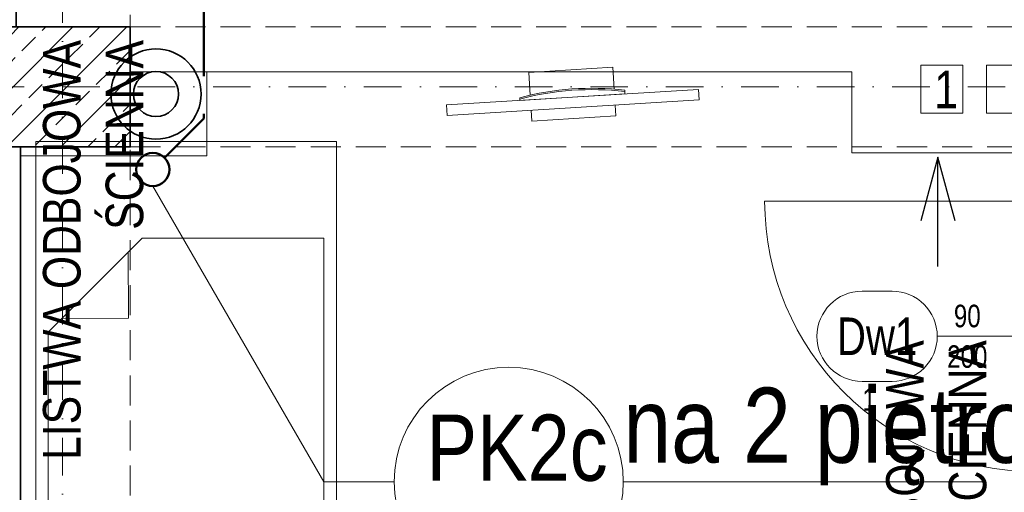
# Model space of a CAD drawing. Header units: millimetres. Extents: x -96593 to 66336, y -23969 to 7139.
# Tile 174 of 256: x -75710 to -75383, y -11571 to -11414. Entities that reach past the tile are written whole.
import ezdxf
from ezdxf.enums import TextEntityAlignment as Align

# ---------------------------------------------------------------- set-up
doc = ezdxf.new("R2010")
doc.units = ezdxf.units.MM
for name, pattern in [('DASHDOT', [1, 0.5, -0.25, 0, -0.25]), ('DASHED', [0.75, 0.5, -0.25]), ('DASHEDX2', [1.5, 1, -0.5])]:
    doc.linetypes.add(name, pattern=pattern)
for name, color, linetype, lineweight in [('BA_drz', 7, 'Continuous', 18), ('BA_KS_ist.', 34, 'Continuous', 50), ('BA_sym', 7, 'Continuous', 18), ('BA_txc', 1, 'Continuous', 18), ('BA_txs', 2, 'Continuous', 18), ('MM_KS_OPISY', 7, 'Continuous', 9), ('mm_went_opis', 7, 'Continuous', 15), ('PG_KONSTRUKCJA', 5, 'Continuous', 35), ('PG_OSIE', 1, 'DASHDOT', 18), ('PG_PODCIĄGI', 1, 'DASHED', 18), ('PG_PRZERYWANE_ŚREDNIE', 1, 'DASHEDX2', 18), ('PG_SZRAF', 1, 'Continuous', 18), ('PG_WIDOKOWE_CIENKIE', 1, 'Continuous', 18), ('PG_WYPOSAŻENIE', 1, 'Continuous', 18), ('PG_ŚCIANY_DZIAŁOWE', 3, 'Continuous', 18), ('PG_ŚCIANY_SŁUPY', 4, 'Continuous', 35)]:
    doc.layers.add(name, color=color, linetype=linetype, lineweight=lineweight)
doc.layers.add('BA_pom', color=6, linetype='Continuous', lineweight=18, plot=False)
doc.styles.add('BIKTS', font='bikromsw.shx', dxfattribs={"width": 0.85})
doc.styles.get("Standard").update_dxf_attribs({"font": 'arial.ttf'})

# ---------------------------------------------------------------- blocks, each defined once
blk = doc.blocks.new('dr1h901')
at = {"color": 0}
blk.add_line((-0.5, 0), (-0.5, 1), dxfattribs=at)
blk.add_line((0, 0.3622), (0, -0.2655))
blk.add_arc((-0.5, 0), 1, 0, 90, dxfattribs=at)
blk = doc.blocks.new('symdrz')
blk.add_lwpolyline([(-10, -30, -1), (-10, 30), (10, 30, -1), (10, -30)], format="xyb", close=True)
at = {"style": 'BIKTS', "width": 0.8}
blk.add_attdef('SZERDRZ', text='', height=25, dxfattribs=at).set_placement((77.15, 8.8), align=Align.CENTER)
blk.add_attdef('SYMDRZ', text='', height=25, dxfattribs=at).set_placement((0, 0), align=Align.MIDDLE)
blk.add_attdef('WYSDRZ', text='', height=25, dxfattribs=at).set_placement((77.15, -9.49), align=Align.TOP_CENTER)
blk = doc.blocks.new('A$C243F7E6F')
at = {"layer": 'PG_SZRAF'}
h = blk.add_hatch(dxfattribs=at)
h.set_pattern_fill('ANSI33', color=256, scale=2)
h.set_pattern_definition([(45, (-6891.598, -2675.306), (-8.980256, 8.980256), []), (45, (-6882.618, -2675.306), (-8.980256, 8.980256), [6.35, -3.175])])
h.paths.add_polyline_path([(0, 0), (40, 0), (40, -40), (0, -40)])
at = {"layer": 'PG_KONSTRUKCJA'}
blk.add_lwpolyline([(0, 0), (40, 0), (40, -40), (0, -40), (0, 0)], dxfattribs=at)
blk = doc.blocks.new('A$C8890cfa8')
at = {"layer": 'PG_WYPOSAŻENIE', "color": 18, "true_color": 0x000000}
for p, q in [((63.4, 95.86), (32.15, 64.61)), ((58.89, 91.34), (58.81, 69.2)), ((58.81, 69.2), (36.82, 69.27))]:
    blk.add_line(p, q, dxfattribs=at)
blk.add_lwpolyline([(0, 100), (0, 0), (205, 0), (205, 100)], close=True, dxfattribs=at)
blk.add_lwpolyline([(32.15, 64.61), (32.15, 4.14), (200, 4.14), (200, 95.86), (63.4, 95.86)], dxfattribs=at)
blk = doc.blocks.new('A$C25dec356')
at = {"layer": 'PG_WYPOSAŻENIE', "color": 251, "true_color": 0x636466}
for p, q in [((18.97, 84.15), (21.08, 168.12)), ((21.08, 168.12), (28.08, 167.95)), ((23.85, 0), (28.08, 167.95)), ((18.19, 119.18), (17.31, 119.2)), ((19.85, 119.14), (18.09, 49.16)), ((18.19, 119.18), (19.85, 119.14)), ((1.41, 112.6), (0, 56.62)), ((1.41, 112.6), (16.02, 112.23)), ((26.67, 111.96), (33.84, 111.78)), ((33.84, 111.78), (32.43, 55.8)), ((18.97, 84.15), (16.85, 0.18)), ((0, 56.62), (15.19, 56.24)), ((25.26, 55.98), (32.43, 55.8)), ((16.28, 49.2), (17.16, 49.19)), ((18.09, 49.16), (17.16, 49.19)), ((16.85, 0.18), (23.85, 0))]:
    blk.add_line(p, q, dxfattribs=at)
for centre, radius, start, end in [((201.33, 81.48), 187.85, 168.41591, 189.89322), ((202.27, 81.46), 187.9, 168.41974, 189.88946)]:
    blk.add_arc(centre, radius, start, end, dxfattribs=at)
blk = doc.blocks.new('A$Ceb5f21af')
at = {"color": 18, "lineweight": 30, "true_color": 0x000000, "xscale": 0.4999999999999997, "yscale": 0.4999999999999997, "zscale": 0.4999999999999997, "rotation": 274.9434522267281}
blk.add_blockref('A$C25dec356', (135.78, 590.58), dxfattribs=at)
at = {"layer": 'PG_PRZERYWANE_ŚREDNIE', "color": 4, "xscale": -1, "rotation": 89.99999999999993}
blk.add_blockref('A$C8890cfa8', (100, 570), dxfattribs=at)
at = {"layer": 'BA_txs', "color": 18, "true_color": 0x000000, "char_height": 12.5, "width": 265.5977, "attachment_point": 3, "rotation": 90, "style": 'BIKTS'}
for insert in [(2.4, 603.78), (282.83, 503.9)]:
    blk.add_mtext('LISTWA ODBOJOWA\\P ŚCIENNA', dxfattribs=dict(at, insert=insert))
blk = doc.blocks.new('A$C19ebea96')
at = {"layer": 'PG_WIDOKOWE_CIENKIE', "color": 40, "true_color": 0xf8d731}
for points in [[(211.94, -1217.76), (197.94, -1217.76), (197.94, -1233.76), (211.94, -1233.76)], [(233.82, -1217.76), (219.82, -1217.76), (219.82, -1233.76), (233.82, -1233.76)]]:
    blk.add_lwpolyline(points, close=True, dxfattribs=at)
at = {"layer": 'PG_ŚCIANY_SŁUPY', "color": 40, "true_color": 0xf8d731}
for radius in [15, 7.5]:
    blk.add_circle((-56.45, -1227.39), radius, dxfattribs=at)
blk = doc.blocks.new('A$C5DA075D8')
at = {"layer": 'mm_went_opis', "color": 252, "lineweight": 30}
for points in [[(1244.15, 748.14), (1238.45, 769.39), (1232.76, 748.14)], [(1238.45, 732.94), (1238.45, 769.39)]]:
    blk.add_lwpolyline(points, dxfattribs=at)
at = {"layer": 'PG_OSIE', "color": 252, "ltscale": 25}
for points in [[(947.34, 2784.36), (947.34, 0)], [(696.17, 792.76), (2976.42, 792.76)]]:
    blk.add_lwpolyline(points, dxfattribs=at)
at = {"layer": 'PG_PODCIĄGI', "color": 252, "ltscale": 20}
for points in [[(969.84, 2631.76), (969.84, 157.76)], [(924.84, 812.76), (2778.84, 812.76)], [(924.84, 772.76), (2778.84, 772.76)]]:
    blk.add_lwpolyline(points, dxfattribs=at)
at = {"layer": 'PG_ŚCIANY_DZIAŁOWE', "color": 252}
for points in [[(931.84, 819.26), (1001.84, 819.26), (1001.84, 821.26), (1379.84, 821.26), (1379.84, 812.76), (1380.84, 812.76), (1380.84, 798.26), (1345.84, 798.26), (1277.84, 798.26), (1277.84, 760.26), (1263.84, 760.26), (1263.84, 770.76), (1209.84, 770.76), (1209.84, 797.76), (995.34, 797.76), (969.84, 797.76), (969.84, 812.76), (931.84, 812.76), (931.84, 819.26)], [(995.34, 797.76), (995.34, 769.76), (933.34, 769.76)]]:
    blk.add_lwpolyline(points, dxfattribs=at)
at = {"layer": 'PG_ŚCIANY_SŁUPY', "color": 252}
blk.add_lwpolyline([(881.84, 826.26), (881.84, 1073.26), (928.84, 1073.26), (928.84, 1047.26), (931.84, 1047.26), (931.84, 812.76), (969.84, 812.76), (969.84, 772.76), (933.34, 772.76), (933.34, 202.76)], dxfattribs=at)
at = {"color": 252}
blk.add_blockref('A$C19ebea96', (1034.84, 2017.76), dxfattribs=at)
at = {"layer": 'BA_drz', "color": 252, "xscale": -90, "yscale": 90, "zscale": -90, "rotation": 90}
blk.add_blockref('dr1h901', (1270.84, 709.76), dxfattribs=at)
at = {"layer": 'BA_sym', "color": 252}
ref = blk.add_blockref('symdrz', (1218.24, 709.76), dxfattribs=dict(at, xscale=-0.5000000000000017, yscale=0.5000000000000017, zscale=0.5000000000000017, rotation=359.9999952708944))
ref.add_attrib('Symdrz', 'Dw1', dxfattribs={"height": 12.5, "rotation": 360, "style": 'BIKTS', "width": 0.8}).set_placement((1218.24, 709.76), align=Align.MIDDLE_CENTER)
ref.add_attrib('Szerdrz', '90', dxfattribs={"layer": 'BA_txc', "height": 7.5, "rotation": 360, "style": 'BIKTS', "width": 0.8}).set_placement((1248.24, 716.51), align=Align.MIDDLE_CENTER)
ref.add_attrib('Wysdrz', '200', dxfattribs={"layer": 'BA_txc', "height": 7.5, "rotation": 360, "style": 'BIKTS', "width": 0.8}).set_placement((1248.24, 703.01), align=Align.MIDDLE_CENTER)
ref.add_attrib('Sztuk', '1', (1213.39, 685.01), dxfattribs={"layer": 'BA_pom', "height": 7.5, "rotation": 360, "style": 'BIKTS', "width": 0.8})
at = {"layer": 'PG_KONSTRUKCJA', "color": 252}
blk.add_blockref('A$C243F7E6F', (929.84, 812.76), dxfattribs=at)
at = {"layer": 'PG_PRZERYWANE_ŚREDNIE', "color": 252}
blk.add_blockref('A$Ceb5f21af', (938.4, 204.56), dxfattribs=at)
at = {"layer": 'mm_went_opis', "color": 252, "lineweight": 30, "style": 'BIKTS', "width": 0.85}
blk.add_text('1', height=12.5, dxfattribs=at).set_placement((1237.22, 785.66))

msp = doc.modelspace()

# ---------------------------------------------------------------- linework, layer by layer
at = {"layer": 'BA_KS_ist.', "linetype": 'DASHED', "ltscale": 50}
for p in [(-75649.01, -11407.82), (-75662.12, -11459.93)]:
    msp.add_line(p, (-75649.01, -11446.82), dxfattribs=at)
at = {"layer": 'BA_KS_ist.', "linetype": 'Continuous', "ltscale": 25}
msp.add_circle((-75666.01, -11463.82), 5.5, dxfattribs=at)
at = {"layer": 'MM_KS_OPISY'}
for p, q in [((-75609.14, -11567.74), (-75666.01, -11469.32)), ((-75585.74, -11567.74), (-75609.14, -11567.74)), ((-75509.54, -11567.74), (-75388.85, -11567.74))]:
    msp.add_line(p, q, dxfattribs=at)
msp.add_circle((-75547.64, -11567.74), 38.1, dxfattribs=at)

# ---------------------------------------------------------------- block references
at = {"layer": 'BA_drz', "color": 252, "xscale": -90, "yscale": 90, "zscale": -90, "rotation": 89.99999999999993}
msp.add_blockref('dr1h901', (-75372.51, -11519.32), dxfattribs=at)
at = {"layer": 'BA_sym', "color": 252}
ref = msp.add_blockref('symdrz', (-75425.11, -11519.32), dxfattribs=dict(at, xscale=-0.5000000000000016, yscale=0.5000000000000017, zscale=0.5000000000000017, rotation=359.9999952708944))
ref.add_attrib('Symdrz', 'Dw1', dxfattribs={"height": 12.5, "rotation": 360, "style": 'BIKTS', "width": 0.8}).set_placement((-75425.11, -11519.32), align=Align.MIDDLE_CENTER)
ref.add_attrib('Szerdrz', '90', dxfattribs={"layer": 'BA_txc', "height": 7.5, "rotation": 360, "style": 'BIKTS', "width": 0.8}).set_placement((-75395.11, -11512.57), align=Align.MIDDLE_CENTER)
ref.add_attrib('Wysdrz', '200', dxfattribs={"layer": 'BA_txc', "height": 7.5, "rotation": 360, "style": 'BIKTS', "width": 0.8}).set_placement((-75395.11, -11526.07), align=Align.MIDDLE_CENTER)
ref.add_attrib('Sztuk', '1', (-75429.97, -11544.07), dxfattribs={"layer": 'BA_pom', "height": 7.5, "rotation": 360, "style": 'BIKTS', "width": 0.8})
at = {"layer": 'mm_went_opis', "color": 2, "lineweight": 60}
msp.add_blockref('A$C5DA075D8', (-76643.35, -12229.08), dxfattribs=at)

# ---------------------------------------------------------------- texts
at = {"layer": 'MM_KS_OPISY', "attachment_point": 1}
for s, width, insert, char_height in [('{\\fArial Narrow|b0|i0|c238|p34;na 2 piętro}', 200.9859, (-75509.54, -11536.42), 25), ('{\\fArial Narrow|b0|i0|c238|p34;PK2c}', 25.4, (-75574.96, -11545.39), 22)]:
    msp.add_mtext_dynamic_manual_height_columns(s, width=width, gutter_width=1, heights=[0], dxfattribs=dict(at, insert=insert, char_height=char_height))

doc.saveas('drawing.dxf')
